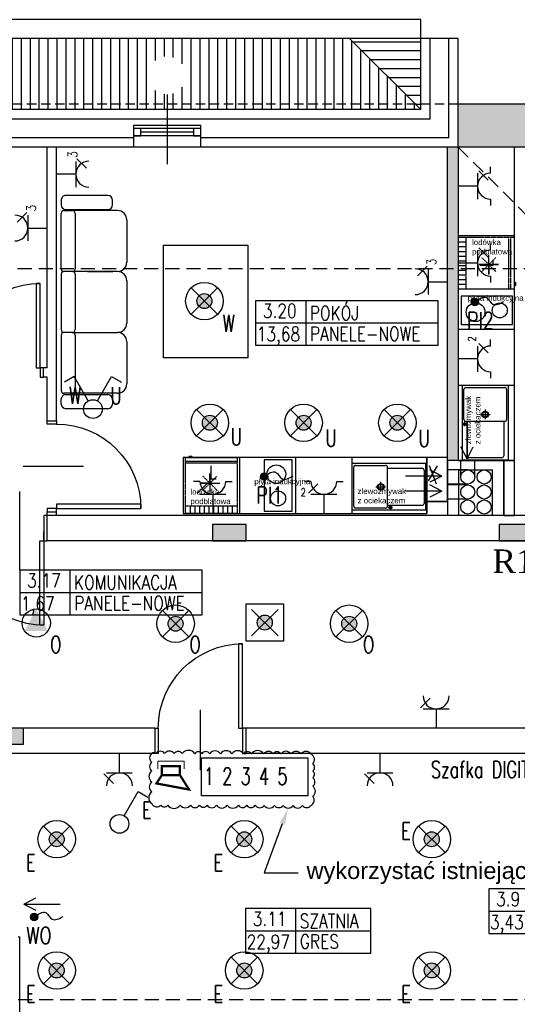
# Model space of a CAD drawing. Header units: millimetres. Extents: x 212124 to 220292, y 22897 to 25713.
# Tile 5 of 8: x 217006 to 217537, y 24652 to 25703. Entities that reach past the tile are written whole.
import ezdxf
from ezdxf import colors
from ezdxf.entities.mleader import LeaderData, LeaderLine
from ezdxf.enums import TextEntityAlignment as Align
from ezdxf.math import Vec2, Vec3

# ---------------------------------------------------------------- set-up
doc = ezdxf.new("R2010")
doc.units = ezdxf.units.MM
doc.set_wipeout_variables(frame=1)
doc.linetypes.add('DASHED', pattern=[0.75, 0.5, -0.25])
doc.linetypes.add('DASHED2', pattern=[0.375, 0.25, -0.125])
for name, color, linetype, lineweight in [('275_SYGNALIZATOR OPT-AKU', 30, 'Continuous', 5), ('_E_GNIAZDA', 160, 'Continuous', 30), ('IE', 10, 'Continuous', 20)]:
    doc.layers.add(name, color=color, linetype=linetype, lineweight=lineweight)
for name, color, linetype in [('_E_OSW', 83, 'Continuous'), ('_E_TABLICE', 242, 'Continuous'), ('A_C.O.', 255, 'Continuous'), ('A_NOWE', 255, 'Continuous'), ('E_OSW_PB', 240, 'Continuous'), ('E_PW', 160, 'DASHED'), ('E_PW-txt', 240, 'Continuous'), ('E_UWAGI', 240, 'Continuous'), ('podklad', 7, 'Continuous')]:
    doc.layers.add(name, color=color, linetype=linetype)
doc.styles.add('_ELEKTRYCZNY', font='romans.shx', dxfattribs={"width": 0.7})
doc.styles.add('ARIAL', font='Arial.ttf')
doc.styles.add('k.f.', font='Times New Roman.ttf', dxfattribs={"oblique": 10, "height": 15})
doc.styles.add('ROMANS', font='romans.shx', dxfattribs={"width": 0.8, "oblique": 10})
doc.styles.get("Standard").update_dxf_attribs({"font": 'Arial.ttf'})

# ---------------------------------------------------------------- blocks, each defined once
blk = doc.blocks.new('*U51')
h = blk.add_hatch(color=0)
h.dxf.hatch_style = 1
h.paths.add_polyline_path([(0, 0), (0.361, 0), (0.361, 0.172), (0, 0.172)])
at = {"color": 0}
blk.add_lwpolyline([(0, 0), (0.361, 0), (0.361, 0.172), (0, 0.172)], close=True, dxfattribs=at)
blk = doc.blocks.new('numerator digitex')
at = {"color": 0, "lineweight": 30, "ltscale": 3}
blk.add_lwpolyline([(221894.3, 23914.6), (222007.7, 23914.6), (222007.7, 23874), (221894.3, 23874)], close=True, dxfattribs=at)
at = {"color": 0, "lineweight": 30, "insert": (221896.9, 23903.9), "char_height": 18.148, "width": 540.752, "attachment_point": 1, "style": '_ELEKTRYCZNY'}
blk.add_mtext('{\\Fromans|c238;1 2 3 4 5}', dxfattribs=at)
blk = doc.blocks.new('A$Cdf68b5c1')
at = {"color": 0}
blk.add_wipeout([(0, 0), (137, 0), (358, 139), (265, -358), (137, -274), (0, -274)], dxfattribs=at)
at = {"color": 0, "const_width": 34.2}
for points in [[(358, 139), (265, -358), (137, -274), (137, 0)], [(137, 0), (137, -274), (0, -274), (0, 0)]]:
    blk.add_lwpolyline(points, close=True, dxfattribs=at)
at = {"color": 0}
blk.add_lwpolyline([(41, 64), (-73, 64), (-73, -338), (41, -338)], dxfattribs=at)
blk = doc.blocks.new('*U6')
for p, q in [((0, 0), (0, -100)), ((900, 0), (900, -100))]:
    blk.add_line(p, q)
blk.add_lwpolyline([(0, 0), (0, 900), (43.75, 900), (43.75, 0)], close=True)
blk.add_arc((0, 0), 900, 0, 90)
blk = doc.blocks.new('*U14')
for p, q in [((0, 0), (0, 100)), ((900, 0), (900, 100))]:
    blk.add_line(p, q)
blk.add_lwpolyline([(0, 0), (0, -900), (43.75, -900), (43.75, 0)], close=True)
blk.add_arc((0, 0), 900, 270, 0)
blk = doc.blocks.new('*U15')
for p, q in [((0, 0), (0, -100)), ((900, 0), (900, -100))]:
    blk.add_line(p, q)
blk.add_lwpolyline([(0, 0), (0, 900), (43.75, 900), (43.75, 0)], close=True)
blk.add_arc((0, 0), 900, 0, 90)
blk = doc.blocks.new('strzałka')
for q in [(-15.7, -8.9), (-41.8, -15.4), (-15.7, -21.9)]:
    blk.add_line((-3, -15.4), q)
blk = doc.blocks.new('zlew_franke_2')
for p, q in [((2, 7), (2, 42.5)), ((41, 44.5), (4, 44.5)), ((40.4, 46.9), (35.6, 46.9)), ((38, 45), (38, 48.8)), ((41, 45.5), (41, 4)), ((43, 47.5), (75, 47.5)), ((77, 45.5), (77, 4)), ((53.6, 24.8), (43.1, 24.8)), ((48.3, 30), (48.3, 19.5)), ((41, 5), (4, 5)), ((75, 2), (43, 2))]:
    blk.add_line(p, q)
blk.add_lwpolyline([(0, 0), (79, 0), (79, 49.5), (0, 49.5)], close=True)
for centre, radius in [((38, 46.9), 1.61), ((48.3, 24.8), 3.5), ((48.3, 24.8), 2.76)]:
    blk.add_circle(centre, radius)
for centre, start, end in [((4, 42.5), 90, 180), ((43, 45.5), 90, 180), ((75, 45.5), 0, 90), ((4, 7), 180, 270), ((43, 4), 180, 270), ((75, 4), 270, 0)]:
    blk.add_arc(centre, 2, start, end)
blk = doc.blocks.new('KANAPA_2')
for p, q in [((26.1, 64.9), (71.1, 64.9)), ((91.1, 64.9), (136.1, 64.9)), ((156.1, 64.9), (201.1, 64.9)), ((16.1, 54.9), (16.1, 6.2)), ((81.1, 54.9), (81.1, 3)), ((146.1, 6.8), (146.1, 54.9)), ((211.1, 54.9), (211.1, 5.5)), ((0, 44.8), (0, 0)), ((10, 49.8), (5, 49.8)), ((15, 0), (15, 44.8)), ((81.1, 23.2), (81.1, 49.9)), ((212.5, 0), (212.5, 44.8)), ((217.5, 49.8), (222.5, 49.8)), ((227.5, 44.8), (227.5, 0)), ((16.1, -2.1), (16.1, 6.9)), ((16.1, -0.1), (16.1, 4.9)), ((19.1, 9.9), (78.1, 9.9)), ((81.1, 6.9), (81.1, -2.1)), ((81.1, 4.9), (81.1, 3.7)), ((84.1, 9.9), (143.1, 9.9)), ((146.1, 6.9), (146.1, 3)), ((146.1, 4.9), (146.1, -2.1)), ((149.1, 9.9), (208.1, 9.9)), ((211.1, 6.9), (211.1, -2.1)), ((211.1, 4.9), (211.1, 4)), ((5, -5), (10, -5)), ((78.1, -5.1), (19.1, -5.1)), ((84.1, -5.1), (143.1, -5.1)), ((149.1, -5.1), (208.1, -5.1)), ((222.5, -5), (217.5, -5))]:
    blk.add_line(p, q)
for centre, radius, start, end in [((26.1, 54.9), 10, 90, 180), ((71.1, 54.9), 10, 0, 90), ((91.1, 54.9), 10, 90, 180), ((136.1, 54.9), 10, 0, 90), ((156.1, 54.9), 10, 90, 180), ((201.1, 54.9), 10, 0, 90), ((5, 44.8), 5, 90, 180), ((10, 44.8), 5, 0, 90), ((217.5, 44.8), 5, 90, 180), ((222.5, 44.8), 5, 0, 90), ((5, 0), 5, 180, 270), ((19.1, 6.9), 3, 90, 180), ((78.1, 6.9), 3, 0, 90), ((84.1, 6.9), 3, 90, 180), ((143.1, 6.9), 3, 0, 90), ((149.1, 6.9), 3, 90, 180), ((208.1, 6.9), 3, 360, 90), ((217.5, 0), 5, 180, 270), ((10, 0), 5, 270, 0), ((19.1, -2.1), 3, 180, 270), ((78.1, -2.1), 3, 270, 0), ((84.1, -2.1), 3, 180, 270), ((143.1, -2.1), 3, 270, 0), ((149.1, -2.1), 3, 180, 270), ((208.1, -2.1), 3, 270, 360), ((222.5, 0), 5, 270, 0)]:
    blk.add_arc(centre, radius, start, end)
blk = doc.blocks.new('LODOWKA_PODBLATOWA')
at = {"linetype": 'DASHED2', "ltscale": 3}
for p, q in [((0, 5), (0, 60)), ((0, 60), (60, 60)), ((0, 54.9), (8, 54.9)), ((8, 5), (8, 60)), ((54, 60), (54, 5)), ((56, 60), (56, 5)), ((60, 60), (60, 5)), ((60.2, 56.2), (61.3, 56.2)), ((60.2, 56.2), (60.2, 52.8)), ((60.2, 52.8), (61.3, 52.8)), ((61.3, 56.2), (61.3, 52.8)), ((0, 49.9), (8, 49.9)), ((0, 44.9), (8, 44.9)), ((0, 44.9), (8, 44.9)), ((32.4, 44.5), (32.4, 23.5)), ((32.4, 34), (32.4, 43.8)), ((0, 39.9), (8, 39.9)), ((0, 34.9), (8, 34.9)), ((0, 34.9), (8, 34.9)), ((42.9, 34), (21.9, 34)), ((25, 26.6), (39.9, 41.4)), ((25, 41.4), (39.9, 26.6)), ((32.4, 34), (42.9, 34)), ((0, 29.9), (8, 29.9)), ((0, 24.9), (8, 24.9)), ((0, 24.9), (8, 24.9)), ((0, 19.9), (8, 19.9)), ((0, 14.9), (8, 14.9)), ((0, 14.9), (8, 14.9)), ((0, 14.9), (8, 14.9)), ((0, 9.9), (8, 9.9)), ((0, 9.9), (8, 9.9)), ((60, 5), (0, 5))]:
    blk.add_line(p, q, dxfattribs=at)
blk = doc.blocks.new('podklad')
at = {"layer": 'podklad', "ltscale": 3}
h = blk.add_hatch(dxfattribs=at)
h.set_pattern_fill('ANSI31', color=256, scale=3, angle=45)
h.paths.add_polyline_path([(217183.8, 25643.4, -0.414214), (217163.5, 25623.1), (217163.5, 25612.9), (217428, 25612.9), (217358, 25682.9), (216625.5, 25682.9), (216625.5, 25612.9), (216745.5, 25612.9), (216745.5, 25623.1, -0.414214), (216725.2, 25643.4, -1), (216765.8, 25643.4, -0.414214), (216745.5, 25623.1), (216745.5, 25612.9), (216949.5, 25612.9), (216949.5, 25623.1, -0.414214), (216929.2, 25643.4, -1), (216969.8, 25643.4, -0.414214), (216949.5, 25623.1), (216949.5, 25612.9), (217163.5, 25612.9), (217163.5, 25623.1, -0.414214), (217143.2, 25643.4, -1)])
h.paths.add_polyline_path([(217163.5, 25612.9), (216949.5, 25612.9), (216949.5, 25606.9), (217163.5, 25606.9)])
h.paths.add_polyline_path([(216949.5, 25612.9), (216745.5, 25612.9), (216745.5, 25606.9), (216949.5, 25606.9)])
h.paths.add_polyline_path([(217428, 25612.9), (217163.5, 25612.9), (217163.5, 25606.9), (217434, 25606.9)])
h.paths.add_polyline_path([(216745.5, 25612.9), (216625.5, 25612.9), (216625.5, 25606.9), (216745.5, 25606.9)])
h = blk.add_hatch(dxfattribs=at)
h.set_pattern_fill('ANSI31', color=256, scale=3, angle=135)
h.paths.add_polyline_path([(217434, 25682.9), (217358, 25682.9), (217428, 25612.9), (217434, 25612.9)])
h.paths.add_polyline_path([(217434, 25612.9), (217428, 25612.9), (217434, 25606.9)])
h = blk.add_hatch(color=256, dxfattribs=at)
h.dxf.hatch_style = 1
h.paths.add_polyline_path([(217562.5, 25600.9), (217565.5, 25600.9), (217565.5, 25612.9), (217474, 25612.9), (217474, 25566.9), (217562.5, 25566.9)])
h = blk.add_hatch(color=256, dxfattribs=at)
h.dxf.hatch_style = 1
h.paths.add_polyline_path([(217474, 25566.9), (217462.5, 25566.9), (217462.5, 25436.9), (217474, 25436.9), (217474, 25470.6)])
h.paths.add_polyline_path([(217474, 25436.9), (217462.5, 25436.9), (217462.5, 25232.4), (217474, 25232.4)])
for p, q in [((217434, 25702.9), (216625.5, 25702.9)), ((217434, 25606.9), (217434, 25702.9)), ((217474, 25682.9), (216625.5, 25682.9)), ((217358, 25682.9), (217434, 25606.9)), ((217444, 25596.9), (217444, 25682.9)), ((217464, 25576.9), (217464, 25682.9)), ((217474, 25566.9), (217474, 25682.9)), ((217163.5, 25623.1), (217163.5, 25548.8)), ((217434, 25606.9), (216625.5, 25606.9)), ((218159, 25612.9), (217474, 25612.9)), ((217444, 25596.9), (216625.5, 25596.9)), ((217199.5, 25589.9), (217127.5, 25589.9)), ((217127.5, 25589.9), (217127.5, 25566.9)), ((217199.5, 25586.9), (217127.5, 25586.9)), ((217191.5, 25582.9), (217135.5, 25582.9)), ((217199.5, 25566.9), (217199.5, 25589.9)), ((217127.5, 25576.9), (216985.5, 25576.9)), ((217127.5, 25576.9), (216985.5, 25576.9)), ((217199.5, 25578.9), (217127.5, 25578.9)), ((217464, 25576.9), (217199.5, 25576.9)), ((217464, 25576.9), (217199.5, 25576.9)), ((218933.5, 25566.9), (216625.5, 25566.9)), ((217035.5, 25331.4), (217035.5, 25566.9)), ((217045.5, 25274.9), (217045.5, 25566.9)), ((217035.5, 25331.4), (217031.5, 25331.4)), ((217031.5, 25321.4), (217031.5, 25331.4)), ((217035.5, 25321.4), (217031.5, 25321.4)), ((217035.5, 25274.9), (217035.5, 25321.4)), ((217035.5, 25274.9), (217045.5, 25274.9)), ((217483.3, 25273.2), (217483.3, 25234.4)), ((217483.3, 25234.4), (217476.8, 25247.1)), ((217483.3, 25234.4), (217489.8, 25247.1)), ((217009.9, 25226.4), (217074.3, 25226.4)), ((217451.5, 25226.8), (217441.7, 25211)), ((217443, 25227.2), (217450.4, 25207.8)), ((217522.5, 25232.4), (217462.5, 25232.4)), ((217462.5, 25232.4), (217462.5, 25173.9)), ((217476.5, 25214.9), (217476.5, 25232.4)), ((217491.5, 25214.9), (217491.5, 25232.4)), ((217522.5, 25173.9), (217522.5, 25232.4)), ((217484.4, 25222.4), (217462.5, 25222.4)), ((217474.5, 25173.9), (217474.5, 25222.4)), ((217474.5, 25222.4), (217510.5, 25222.4)), ((217510.5, 25173.9), (217510.5, 25222.4)), ((217484, 25207.4), (217462.5, 25207.4)), ((217484, 25206.4), (217462.5, 25206.4)), ((217462.5, 25188.9), (217440.5, 25188.9)), ((217484, 25191.4), (217462.5, 25191.4)), ((217035.5, 25146.9), (217035.5, 25177.9)), ((217035.5, 25177.9), (217045.5, 25177.9)), ((217462.5, 25173.9), (217035.5, 25173.9)), ((217045.5, 25173.9), (217045.5, 25177.9)), ((217587, 25173.9), (217462.5, 25173.9)), ((217510.5, 25173.9), (217474.5, 25173.9)), ((217587, 25146.9), (217035.5, 25146.9)), ((217199, 24902.2), (217199, 24966.6)), ((217150.5, 24946.9), (216553.5, 24946.9)), ((217150.5, 24946.9), (217150.5, 24919.9)), ((217716.5, 24946.9), (217247.5, 24946.9)), ((217247.5, 24946.9), (217247.5, 24919.9)), ((217247.5, 24946.9), (217247.5, 24919.9)), ((217150.5, 24919.9), (216970.5, 24919.9)), ((217716.5, 24919.9), (217247.5, 24919.9)), ((217004.5, 24724.4), (217006.5, 24724.4)), ((217006.5, 24526.9), (217006.5, 24724.4))]:
    blk.add_line(p, q, dxfattribs=at)
at = {"layer": 'podklad', "linetype": 'DASHED', "ltscale": 20}
blk.add_line((217474, 25612.9), (216625.5, 25612.9), dxfattribs=at)
at = {"layer": 'podklad', "linetype": 'DASHED', "ltscale": 30}
for p, q in [((217474, 25566.9), (217604, 25436.9)), ((217604, 25436.9), (216625.5, 25436.9)), ((218639.5, 24656.9), (215547.5, 24656.9))]:
    blk.add_line(p, q, dxfattribs=at)
at = {"layer": 'podklad', "ltscale": 5}
for p, q in [((217311.2, 25403), (217311.2, 25355.5)), ((217257.8, 25379.3), (217452.4, 25379.3)), ((217059.7, 25115.5), (217059.7, 25068)), ((217006.3, 25091.8), (217200.7, 25091.8)), ((217300.4, 24754.4), (217300.4, 24706.9)), ((217506.5, 24751.7), (217758.1, 24751.7)), ((217247, 24730.7), (217380.8, 24730.7))]:
    blk.add_line(p, q, dxfattribs=at)
at = {"layer": 'podklad', "ltscale": 3}
for points in [[(217127.5, 25578.9), (217135.5, 25578.9), (217135.5, 25586.9), (217127.5, 25586.9)], [(217191.5, 25578.9), (217199.5, 25578.9), (217199.5, 25586.9), (217191.5, 25586.9)]]:
    blk.add_lwpolyline(points, close=True, dxfattribs=at)
for points in [[(217462.5, 25232.4), (217462.5, 25566.9)], [(217474, 25566.9), (217474, 25232.4)], [(217031.5, 25331.4), (217028, 25331.4), (217028, 25321.4), (217031.5, 25321.4)], [(217045.5, 25274.9), (217045.5, 25271.4), (217035.5, 25271.4), (217035.5, 25274.9)], [(217006.3, 25115.5), (217006.3, 25199.6)], [(217035.5, 25173.9), (217032, 25173.9), (217032, 25146.9), (217035.5, 25146.9)], [(217045.5, 25177.9), (217045.5, 25181.4), (217035.5, 25181.4), (217035.5, 25177.9)], [(217150.5, 24946.9), (217154, 24946.9), (217154, 24919.9), (217150.5, 24919.9)], [(217247.5, 24946.9), (217244, 24946.9), (217244, 24919.9), (217247.5, 24919.9)]]:
    blk.add_lwpolyline(points, dxfattribs=at)
at = {"layer": 'podklad'}
for points in [[(217474, 25566.9), (217474, 25232.4), (217534, 25232.4), (217534, 25566.9)], [(217534, 25472.4), (217474, 25472.4)], [(217534, 25372.4), (217474, 25372.4)], [(217534, 25312.4), (217474, 25312.4)], [(217180.5, 25175.9), (217440.5, 25175.9), (217440.5, 25235.9), (217180.5, 25235.9)], [(217180.5, 25235.9), (217180.5, 25175.9)], [(217240.5, 25235.9), (217240.5, 25175.9)], [(217300.5, 25235.9), (217300.5, 25175.9)], [(217360.5, 25235.9), (217360.5, 25175.9)], [(217460.5, 25235.9), (217440.5, 25235.9), (217440.5, 25175.9)]]:
    blk.add_lwpolyline(points, dxfattribs=at)
for points in [[(217159.6, 25462.2), (217249.6, 25462.2), (217249.6, 25342.2), (217159.6, 25342.2)], [(217476.9, 25377.7), (217531.9, 25377.7), (217531.9, 25407.7), (217476.9, 25407.7)], [(217440.5, 25188.9), (217462.5, 25188.9), (217462.5, 25235.9), (217440.5, 25235.9)], [(217266.8, 25233.4), (217266.8, 25178.4), (217296.8, 25178.4), (217296.8, 25233.4)], [(217522.5, 25173.9), (217534, 25173.9), (217534, 25232.4), (217522.5, 25232.4)]]:
    blk.add_lwpolyline(points, close=True, dxfattribs=at)
at = {"layer": 'podklad', "ltscale": 5}
for points in [[(217257.8, 25355.5), (217452.4, 25355.5), (217452.4, 25403), (217257.8, 25403)], [(217006.3, 25068), (217200.7, 25068), (217200.7, 25115.5), (217006.3, 25115.5)], [(217506.5, 24727.9), (217694.9, 24727.9), (217694.9, 24775.4), (217506.5, 24775.4)], [(217247, 24706.9), (217380.8, 24706.9), (217380.8, 24754.4), (217247, 24754.4)]]:
    blk.add_lwpolyline(points, close=True, dxfattribs=at)
at = {"layer": 'podklad'}
for centre, radius in [((217492.4, 25390.8), 10), ((217518.2, 25392.7), 8), ((217279.9, 25217.9), 10), ((217281.8, 25192.1), 8)]:
    blk.add_circle(centre, radius, dxfattribs=at)
at = {"layer": 'podklad', "ltscale": 3}
for centre in [(217484, 25214.9), (217501.5, 25214.9), (217484, 25198.9), (217501.5, 25198.9), (217484, 25182.9), (217501.5, 25182.9)]:
    blk.add_circle(centre, 7.5, dxfattribs=at)
at = {"layer": 'podklad'}
for name, p, rotation in [('KANAPA_2', (217055.5, 25515.3), 270), ('zlew_franke_2', (217527.5, 25233.4), 89.99999999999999), ('LODOWKA_PODBLATOWA', (217243.1, 25175.9), 90), ('zlew_franke_2', (217439.5, 25229.3), 180)]:
    blk.add_blockref(name, p, dxfattribs=dict(at, rotation=rotation))
at = {"layer": 'podklad', "xscale": -1, "rotation": 180}
blk.add_blockref('LODOWKA_PODBLATOWA', (217474, 25475.6), dxfattribs=at)
at = {"layer": 'podklad', "ltscale": 3, "xscale": -0.1, "yscale": 0.1, "zscale": 0.1}
for name, p in [('*U15', (217028, 25331.4)), ('*U14', (217032, 25146.9)), ('*U6', (217244, 24946.9))]:
    blk.add_blockref(name, p, dxfattribs=at)
at = {"layer": 'podklad', "ltscale": 3, "xscale": -0.1, "yscale": 0.1, "zscale": 0.1, "rotation": 270}
blk.add_blockref('*U15', (217045.5, 25181.4), dxfattribs=at)
at = {"layer": 'podklad', "ltscale": 3, "xscale": -1, "rotation": 180}
for p in [(217459.4, 25200.5), (217459.4, 25184.5)]:
    blk.add_blockref('strzałka', p, dxfattribs=at)
at = {"layer": 'podklad', "ltscale": 3, "rotation": 180}
blk.add_blockref('strzałka', (217007.6, 24743.9), dxfattribs=at)
at = {"layer": 'podklad', "ltscale": 5, "style": 'ROMANS', "width": 0.8}
for s, p in [('3.20', (217265.6, 25384.6)), ('POKÓJ', (217315.6, 25382.3)), ('13,68', (217259, 25360)), ('PANELE-NOWE', (217315.8, 25360.3)), ('3.17', (217014.1, 25097.1)), ('KOMUNIKACJA', (217064.1, 25094.9)), ('PANELE-NOWE', (217064.3, 25072.8)), ('1,67', (217007.5, 25072.5)), ('3.9', (217514.3, 24757)), ('3.11', (217254.8, 24735.9)), ('SZATNIA', (217304.8, 24733.7)), ('3,43', (217507.7, 24732.4)), ('22,97', (217248.2, 24711.4)), ('GRES', (217305, 24711.7))]:
    blk.add_text(s, height=15, dxfattribs=at).set_placement(p)
at = {"layer": 'podklad', "ltscale": 3, "char_height": 6, "attachment_point": 1, "style": 'ARIAL'}
for s, insert in [('lodówka podblatowa', (217488.6, 25468.4)), ('płyta indukcyjna', (217483.9, 25408.9)), ('płyta indukcyjna', (217256.4, 25213.2)), ('lodówka podblatowa', (217188.3, 25202)), ('zlewozmywak z ociekaczem', (217366.6, 25202.8))]:
    blk.add_mtext_dynamic_manual_height_columns(s, width=57.11, gutter_width=75, heights=[0], dxfattribs=dict(at, insert=insert))
at = {"layer": 'podklad', "ltscale": 3, "insert": (217481.6, 25249.9), "char_height": 6, "attachment_point": 1, "rotation": 90, "style": 'ARIAL'}
blk.add_mtext_dynamic_manual_height_columns('zlewozmywak z ociekaczem', width=57.11, gutter_width=75, heights=[0], dxfattribs=at)
blk = doc.blocks.new('*U43')
at = {"color": 1, "linetype": 'ByBlock'}
blk.add_line((-0.64, 3.19), (-1.65, 2.18), dxfattribs=at)
at = {"color": 0, "linetype": 'ByBlock'}
for p, q in [((-1.37, 2.06), (1.38, 2.06)), ((0, 2.06), (0, 0))]:
    blk.add_line(p, q, dxfattribs=at)
blk.add_arc((0, 3.44), 1.38, 180, 360, dxfattribs=at)
at = {"color": 240, "style": '_ELEKTRYCZNY', "width": 0.8}
for tag, height, p in [('1', 1.4, (0, 4.39)), ('PODWOJNE_POJEDYNCZE', 1, (-2.11, 1.71))]:
    blk.add_attdef(tag, text='', height=height, rotation=360, dxfattribs=at).set_placement(p, align=Align.MIDDLE_CENTER)
blk = doc.blocks.new('_E_Czujka')
at = {"linetype": 'ByBlock', "lineweight": -2}
blk.add_hatch(color=0, dxfattribs=at).paths.add_polyline_path([(0, 1.5), (1.23, -0.86), (-1.23, -0.86)])
at = {"color": 0, "linetype": 'ByBlock', "lineweight": -2}
blk.add_circle((0, 0), 1.5, dxfattribs=at)
blk = doc.blocks.new('*U70')
at = {"color": 0, "linetype": 'ByBlock'}
for p, q in [((0.5, 0.87), (2, 3.46)), ((2, 3.46), (3.04, 2.86))]:
    blk.add_line(p, q, dxfattribs=at)
blk.add_circle((0, 0), 1, dxfattribs=at)
blk = doc.blocks.new('*U97')
at = {"color": 0, "linetype": 'ByBlock'}
for p, q in [((0, -2.06), (0, 0)), ((-1.38, -2.06), (1.37, -2.06))]:
    blk.add_line(p, q, dxfattribs=at)
at = {"color": 1, "linetype": 'ByBlock'}
blk.add_line((-0.64, -3.19), (-1.65, -2.18), dxfattribs=at)
at = {"color": 0, "linetype": 'ByBlock'}
blk.add_arc((0, -3.44), 1.38, 360, 180, dxfattribs=at)
at = {"color": 240, "style": '_ELEKTRYCZNY', "width": 0.8}
for tag, height, p in [('PODWOJNE_POJEDYNCZE', 1, (-2.11, -0.71)), ('1', 1.4, (0, -4.39))]:
    blk.add_attdef(tag, text='', height=height, rotation=360, dxfattribs=at).set_placement(p, align=Align.MIDDLE_CENTER)
blk = doc.blocks.new('*U68')
h = blk.add_hatch(color=256)
edge = h.paths.add_edge_path()
edge.add_arc((0, 0), 0.8, 0, 360)
at = {"color": 0, "linetype": 'ByBlock'}
for p, q in [((1.41, 1.41), (-1.41, -1.41)), ((-1.41, 1.41), (1.41, -1.41))]:
    blk.add_line(p, q, dxfattribs=at)
blk.add_circle((0, 0), 2, dxfattribs=at)
blk.add_circle((0, 0), 0.8)
blk = doc.blocks.new('*U76')
at = {"color": 0, "linetype": 'ByBlock'}
for p, q in [((-2, 3.46), (-3.04, 2.86)), ((-0.5, 0.87), (-2, 3.46)), ((0.5, 0.87), (2, 3.46)), ((2, 3.46), (3.04, 2.86))]:
    blk.add_line(p, q, dxfattribs=at)
blk.add_circle((0, 0), 1, dxfattribs=at)
blk = doc.blocks.new('*U218')
at = {"color": 0, "linetype": 'ByBlock'}
for p, q in [((2.06, 1.38), (2.06, -1.38)), ((3.44, 1.38), (3.44, 2.06)), ((2.06, 0), (0, 0)), ((3.44, -1.38), (3.44, -2.06))]:
    blk.add_line(p, q, dxfattribs=at)
at = {"color": 240, "linetype": 'ByBlock'}
blk.add_line((3.19, 0.64), (2.18, 1.65), dxfattribs=at)
at = {"color": 0, "linetype": 'ByBlock'}
blk.add_arc((3.44, 0), 1.38, 90, 270, dxfattribs=at)
at = {"color": 240, "style": '_ELEKTRYCZNY', "width": 0.8}
blk.add_attdef('2', (2.69, 1.85), '', height=0.825, rotation=90, dxfattribs=at)
blk.add_attdef('1', text='', height=1.4, rotation=90, dxfattribs=at).set_placement((5.1, 0), align=Align.CENTER)
blk = doc.blocks.new('*U226')
at = {"color": 0, "linetype": 'ByBlock'}
for p, q in [((-1.38, 3.44), (-2.06, 3.44)), ((1.37, 3.44), (2.06, 3.44)), ((-1.38, 2.06), (1.37, 2.06)), ((0, 2.06), (0, 0))]:
    blk.add_line(p, q, dxfattribs=at)
at = {"color": 240, "linetype": 'ByBlock'}
blk.add_line((-0.64, 3.19), (-1.65, 2.18), dxfattribs=at)
at = {"color": 0, "linetype": 'ByBlock'}
blk.add_arc((0, 3.44), 1.38, 180, 0, dxfattribs=at)
at = {"color": 240, "style": '_ELEKTRYCZNY', "width": 0.8}
blk.add_attdef('1', text='', height=1.4, dxfattribs=at).set_placement((0, 3.7), align=Align.CENTER)
blk.add_attdef('2', (-2.48, 1.87), '', height=0.825, dxfattribs=at)
blk = doc.blocks.new('*U190')
at = {"color": 1, "linetype": 'ByBlock'}
blk.add_line((-3.19, 0.64), (-2.18, 1.65), dxfattribs=at)
at = {"color": 0, "linetype": 'ByBlock'}
for p, q in [((-2.06, 1.38), (-2.06, -1.37)), ((-2.06, 0), (0, 0))]:
    blk.add_line(p, q, dxfattribs=at)
blk.add_arc((-3.44, 0), 1.38, 270, 90, dxfattribs=at)
at = {"color": 240, "style": '_ELEKTRYCZNY', "width": 0.8}
for tag, height, p in [('PODWOJNE_POJEDYNCZE', 1, (-1.71, 2.11)), ('1', 1.4, (-4.39, 0))]:
    blk.add_attdef(tag, text='', height=height, rotation=90, dxfattribs=at).set_placement(p, align=Align.MIDDLE_CENTER)
blk = doc.blocks.new('*U206')
at = {"color": 0, "linetype": 'ByBlock'}
for p, q in [((2.06, 1.37), (2.06, -1.38)), ((2.06, 0), (0, 0))]:
    blk.add_line(p, q, dxfattribs=at)
at = {"color": 1, "linetype": 'ByBlock'}
blk.add_line((3.19, 0.64), (2.18, 1.65), dxfattribs=at)
at = {"color": 0, "linetype": 'ByBlock'}
blk.add_arc((3.44, 0), 1.38, 90, 270, dxfattribs=at)
at = {"color": 240, "style": '_ELEKTRYCZNY', "width": 0.8}
for tag, height, p in [('PODWOJNE_POJEDYNCZE', 1, (0.71, 2.11)), ('1', 1.4, (4.39, 0))]:
    blk.add_attdef(tag, text='', height=height, rotation=90, dxfattribs=at).set_placement(p, align=Align.MIDDLE_CENTER)
blk = doc.blocks.new('_E_Wypust')
at = {"linetype": 'ByBlock'}
h = blk.add_hatch(color=0, dxfattribs=at)
edge = h.paths.add_edge_path()
edge.add_arc((0, 0), 0.398, 0, 360)
at = {"color": 0, "linetype": 'ByBlock'}
blk.add_circle((0, 0), 0.398, dxfattribs=at)
blk.add_spline([(0, 0), (1.23, 0.46), (1.93, -0.24), (3.08, 0.05)], degree=3, dxfattribs=at)
blk = doc.blocks.new('_E_Oprawa awaryjna z wlasnym zrodlem')
h = blk.add_hatch(color=256)
edge = h.paths.add_edge_path()
edge.add_arc((0, 0), 0.8, 0, 360)
at = {"color": 0, "linetype": 'ByBlock'}
for p, q in [((1.41, 1.41), (-1.41, -1.41)), ((-1.41, 1.41), (1.41, -1.41))]:
    blk.add_line(p, q, dxfattribs=at)
blk.add_lwpolyline([(-2, 2), (2, 2), (2, -2), (-2, -2)], close=True, dxfattribs=at)
blk.add_circle((0, 0), 0.8)

msp = doc.modelspace()

# ---------------------------------------------------------------- block references
at = {"layer": '275_SYGNALIZATOR OPT-AKU', "color": 0, "xscale": 0.06999999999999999, "yscale": 0.06999999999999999, "zscale": 0.06999999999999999, "rotation": 270}
msp.add_blockref('A$Cdf68b5c1', (217177.1, 24906.5), dxfattribs=at)
at = {"layer": '275_SYGNALIZATOR OPT-AKU'}
msp.add_blockref('numerator digitex', (-4694.3, 1000.8), dxfattribs=at)
at = {"layer": '_E_GNIAZDA', "linetype": 'ByBlock'}
ref = msp.add_blockref('*U206', (217045.5, 25538), dxfattribs=dict(at, xscale=10, yscale=10, zscale=10))
ref.add_attrib('PODWOJNE_POJEDYNCZE', '3', dxfattribs={"layer": '0', "color": 240, "height": 10, "rotation": 90, "style": '_ELEKTRYCZNY', "width": 0.8}).set_placement((217062.6, 25559.1), align=Align.MIDDLE_CENTER)
at = {"layer": '_E_GNIAZDA', "linetype": 'ByBlock', "xscale": 10, "yscale": 10, "zscale": 10}
for name, p in [('*U218', (217474, 25525.2)), ('*U43', (217450.3, 24946.9)), ('*U97', (217112.6, 24919.9)), ('*U97', (217390.5, 24919.9))]:
    msp.add_blockref(name, p, dxfattribs=at)
at = {"layer": '_E_GNIAZDA', "linetype": 'ByBlock'}
ref = msp.add_blockref('*U190', (217035.5, 25480.6), dxfattribs=dict(at, xscale=10, yscale=10, zscale=10))
ref.add_attrib('PODWOJNE_POJEDYNCZE', '3', dxfattribs={"layer": '0', "color": 240, "height": 10, "rotation": 90, "style": '_ELEKTRYCZNY', "width": 0.8}).set_placement((217018.4, 25501.7), align=Align.MIDDLE_CENTER)
ref = msp.add_blockref('*U218', (217474, 25443.1), dxfattribs=dict(at, xscale=10, yscale=10, zscale=10))
ref.add_attrib('1', 'L', dxfattribs={"layer": '0', "color": 240, "height": 14, "rotation": 90, "style": '_ELEKTRYCZNY', "width": 0.8}).set_placement((217511, 25443.1), align=Align.CENTER)
ref = msp.add_blockref('*U190', (217462.5, 25423.3), dxfattribs=dict(at, xscale=10, yscale=10, zscale=10))
ref.add_attrib('PODWOJNE_POJEDYNCZE', '3', dxfattribs={"layer": '0', "color": 240, "height": 10, "rotation": 90, "style": '_ELEKTRYCZNY', "width": 0.8}).set_placement((217445.4, 25444.4), align=Align.MIDDLE_CENTER)
ref = msp.add_blockref('*U218', (217474, 25340.9), dxfattribs=dict(at, xscale=10, yscale=10, zscale=10))
ref.add_attrib('2', '2', (217492.7, 25359.4), dxfattribs={"layer": '0', "color": 240, "height": 8.25, "rotation": 90, "style": '_ELEKTRYCZNY', "width": 0.8})
ref = msp.add_blockref('*U226', (217212.3, 25175.9), dxfattribs=dict(at, xscale=10, yscale=10, zscale=10))
ref.add_attrib('1', 'L', dxfattribs={"layer": '0', "color": 240, "height": 14, "style": '_ELEKTRYCZNY', "width": 0.8}).set_placement((217212.3, 25212.9), align=Align.CENTER)
ref = msp.add_blockref('*U226', (217330.6, 25175.9), dxfattribs=dict(at, xscale=10, yscale=10, zscale=10))
ref.add_attrib('2', '2', (217305.8, 25194.6), dxfattribs={"layer": '0', "color": 240, "height": 8.25, "style": '_ELEKTRYCZNY', "width": 0.8})
at = {"layer": '_E_OSW', "linetype": 'ByBlock', "xscale": 10, "yscale": 10, "zscale": 10}
for name, p in [('*U68', (217203.2, 25402.6)), ('*U76', (217084.3, 25287.4)), ('*U68', (217209, 25272.8)), ('*U68', (217309, 25272.8)), ('*U68', (217409, 25272.8)), ('*U68', (217172.5, 25058.4)), ('*U68', (217357.6, 25058.4)), ('_E_Czujka', (217023.9, 25059.1)), ('*U70', (217112.6, 24844.8)), ('*U68', (217045.7, 24828.4)), ('*U68', (217245.7, 24828.4)), ('*U68', (217445.7, 24828.4)), ('*U68', (217045.7, 24688.4)), ('*U68', (217245.7, 24688.4)), ('*U68', (217445.7, 24688.4))]:
    msp.add_blockref(name, p, dxfattribs=at)
at = {"layer": '_E_TABLICE', "linetype": 'Continuous', "lineweight": 0, "xscale": 100, "yscale": 100, "zscale": 100, "rotation": 180}
for p in [(217247.9, 25164.1), (217553.6, 25164.1), (217010.3, 24946.9)]:
    msp.add_blockref('*U51', p, dxfattribs=at)
at = {"layer": 'E_OSW_PB', "xscale": 10, "yscale": 10, "zscale": 10}
msp.add_blockref('_E_Oprawa awaryjna z wlasnym zrodlem', (217267.6, 25059.6), dxfattribs=at)
at = {"layer": 'E_PW', "linetype": 'Continuous', "xscale": 10, "yscale": 10, "zscale": 10}
for p in [(217491.6, 25401.7), (217266.9, 25215.4), (217021.7, 24745.5)]:
    msp.add_blockref('_E_Wypust', p, dxfattribs=at)

# ---------------------------------------------------------------- texts
at = {"layer": 'E_PW-txt', "color": 240, "style": '_ELEKTRYCZNY', "width": 0.75}
for s, p in [('PI2', (217483.4, 25372.9)), ('PI1', (217258.7, 25186.6)), ('WO', (217013.5, 24716.7))]:
    msp.add_text(s, height=18, dxfattribs=at).set_placement(p)
at = {"layer": 'E_UWAGI', "char_height": 18, "width": 536.342, "attachment_point": 1, "style": '_ELEKTRYCZNY'}
for s, insert in [('{\\Fromans|c238;W}', (217222.7, 25387.8)), ('{\\Fromans|c238;W}', (217058.9, 25311.1)), ('{\\Fromans|c238;U}', (217103.1, 25310.6)), ('{\\Fromans|c238;U}', (217231.3, 25266.9)), ('{\\Fromans|c238;U}', (217332.3, 25265.5)), ('{\\Fromans|c238;U}', (217431.6, 25265.1)), ('{\\Fromans|c238;O}', (217038.7, 25045.1)), ('{\\Fromans|c238;O}', (217187.3, 25045.1)), ('{\\Fromans|c238;O}', (217372.4, 25045.1)), ('{\\Fromans|c238;E}', (217136.7, 24868.5)), ('{\\Fromans|c238;E}', (217413, 24846.1)), ('{\\Fromans|c238;E}', (217013, 24812.2)), ('{\\Fromans|c238;E}', (217213, 24812.2)), ('{\\Fromans|c238;E}', (217013, 24672.2)), ('{\\Fromans|c238;E}', (217213, 24672.2)), ('{\\Fromans|c238;E}', (217413, 24672.2))]:
    msp.add_mtext(s, dxfattribs=dict(at, insert=insert))
at = {"layer": 'E_UWAGI', "color": 0, "insert": (217444.8, 24911.8), "char_height": 18, "width": 536.342, "attachment_point": 1, "style": '_ELEKTRYCZNY'}
msp.add_mtext('{\\Fromans|c238;Szafka DIGITEX}', dxfattribs=at)
at = {"layer": 'IE', "style": 'k.f.'}
msp.add_text('R10', height=25, rotation=359.4558, dxfattribs=at).set_placement((217510.2, 25112.7))

# ---------------------------------------------------------------- leaders
at = {"layer": 'A_NOWE'}
ml = msp.add_multileader_mtext('Standard', dxfattribs=at)
ml.set_content('{\\fArial|b0|i0|c238|p34;wykorzystać istniejące okablowanie}', color=256)
ml.set_leader_properties()
ml.build(insert=Vec2(0, 0))
ml.multileader.update_dxf_attribs({"text_right_attachment_type": 6, "dogleg_length": 0.36, "arrow_head_size": 18, "scale": 100})
ctx = ml.context
ctx.base_point, ctx.scale, ctx.char_height, ctx.arrow_head_size, ctx.landing_gap_size, ctx.plane_origin = Vec3(217303.1, 24792.4), 100, 18, 18, 9, Vec3(217704.7, 24676.6)
ctx.right_attachment = 6
notes = []
notes.append((ctx, [(1, (1, 1, 0), (217267.1, 24792.4), (1, 0), 36, [(0, [(217292.5, 24861.7)], 0, [])])]))
ctx.mtext.insert, ctx.mtext.flow_direction = Vec3(217312.1, 24804), 5
for ctx, leaders in notes:
    for number, flags, end, landing, length, lines in leaders:
        leader = LeaderData()
        leader.index, (leader.has_last_leader_line, leader.has_dogleg_vector, leader.attachment_direction) = number, flags
        leader.last_leader_point, leader.dogleg_vector, leader.dogleg_length = Vec3(end), Vec3(landing), length
        for number, points, colour, breaks in lines:
            line = LeaderLine()
            line.index, line.vertices, line.color, line.breaks = number, Vec3.list(points), colors.encode_raw_color(colour), breaks
            leader.lines.append(line)
        ctx.leaders.append(leader)

# ---------------------------------------------------------------- next in the draw order: linework, layer by layer
at = {"layer": 'A_C.O.'}
msp.add_lwpolyline([(217147.1, 24919.9, 0.520567), (217147.1, 24910.6, 0.520567), (217147.1, 24901.3, 0.520567), (217147.1, 24889.6, 0.520567), (217147.1, 24879, 0.520567), (217147.1, 24866.4, 0.520567), (217156.9, 24864.9, 0.520567), (217164.1, 24864.8, 0.520567), (217177.3, 24864.8, 0.520567), (217188.3, 24864.8, 0.520567), (217198.1, 24864.7, 0.520567), (217206, 24864.7, 0.520567), (217216.1, 24864.7, 0.520567), (217227.6, 24864.7, 0.520567), (217239.4, 24864.6, 0.520567), (217248.4, 24864.6, 0.520567), (217257.4, 24864.6, 0.520567), (217266.9, 24864.5, 0.520567), (217278, 24864.5, 0.520567), (217287.2, 24864.5, 0.520567), (217297.7, 24864.4, 0.520567), (217307.9, 24864.4, 0.520567), (217316.6, 24864.4, 0.520567), (217318.7, 24874.2, 0.520567), (217318.7, 24885, 0.520567), (217318.7, 24894.1, 0.520567), (217318.7, 24901.3, 0.520567), (217318.7, 24908.8, 0.520567), (217316.7, 24919.4, 0.520567), (217306.2, 24919.4, 0.520567), (217295.6, 24919.4, 0.520567), (217284.9, 24919.5, 0.520567), (217276.6, 24919.5, 0.520567), (217266.4, 24919.5, 0.520567), (217253.3, 24919.6, 0.520567), (217244.9, 24919.6, 0.520567), (217232.5, 24919.6, 0.520567), (217220.2, 24919.7, 0.520567), (217208.9, 24919.7, 0.520567), (217200.5, 24919.7, 0.520567), (217192.9, 24919.7, 0.520567), (217179.6, 24919.8, 0.520567), (217170.9, 24919.8, 0.520567), (217160.8, 24919.8, 0.520567), (217151.4, 24919.9, 0.520567)], format="xyb", close=True, dxfattribs=at)

# ---------------------------------------------------------------- next in the draw order: block references
at = {"layer": 'podklad'}
msp.add_blockref('podklad', (0, 0), dxfattribs=at)

doc.saveas('drawing.dxf')
